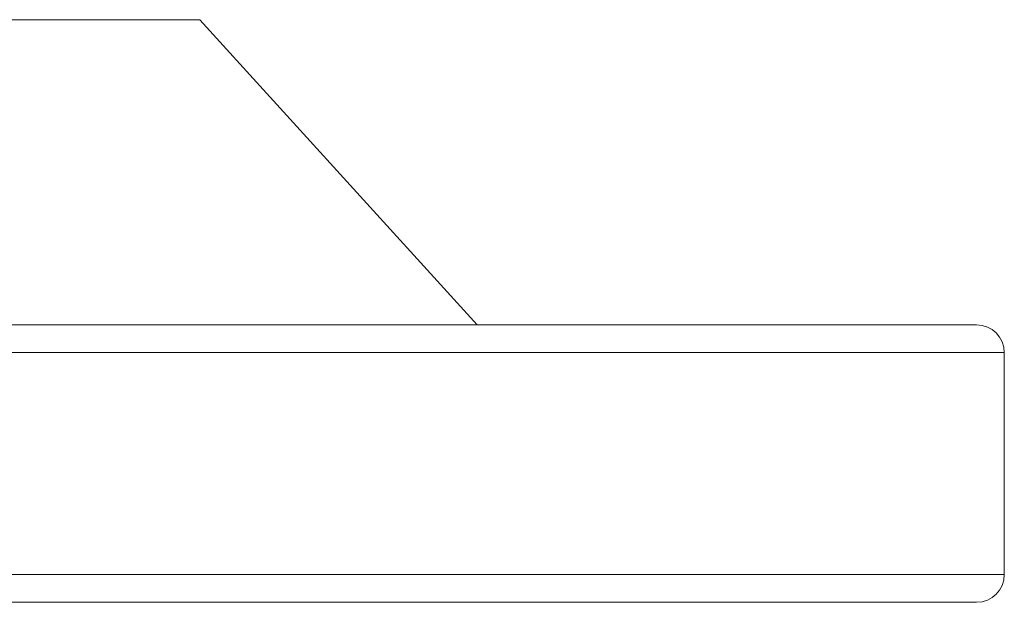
# Model space of a CAD drawing. Header units: millimetres. Extents: x 0 to 210, y 0 to 297.
# Tile 7 of 19: x 75 to 92, y 118 to 129. Entities that reach past the tile are written whole.
import ezdxf

# ---------------------------------------------------------------- set-up
doc = ezdxf.new("R2010")
doc.units = ezdxf.units.MM

msp = doc.modelspace()

# ---------------------------------------------------------------- linework, layer by layer
at = {"color": 7, "linetype": 'Continuous', "lineweight": 15}
for p, q in [((77.936, 128.908), (57.936, 128.908)), ((82.936, 123.408), (77.936, 128.908)), ((67.936, 123.408), (91.936, 123.408)), ((92.436, 118.908), (92.436, 122.908)), ((91.936, 118.408), (43.936, 118.408))]:
    msp.add_line(p, q, dxfattribs=at)
at = {"color": 8, "linetype": 'Continuous', "lineweight": 15}
for p, q in [((92.436, 122.908), (67.936, 122.908)), ((43.436, 118.908), (92.436, 118.908))]:
    msp.add_line(p, q, dxfattribs=at)
at = {"color": 7, "linetype": 'Continuous', "lineweight": 15}
for centre, start, end in [((91.936, 122.908), 0, 90), ((91.936, 118.908), 270, 0)]:
    msp.add_arc(centre, 0.5, start, end, dxfattribs=at)

doc.saveas('drawing.dxf')
